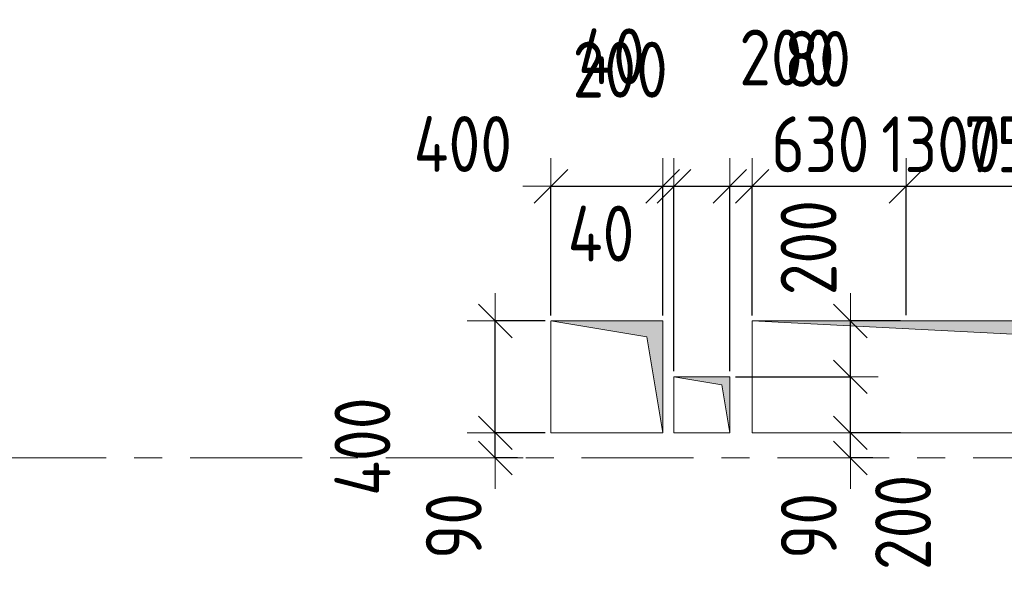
# Model space of a CAD drawing. Header units: metres. Extents: x -38 to 97, y -15 to 21.
# Tile 16 of 139: x 14.96 to 18.48, y 8.52 to 10.57. Entities that reach past the tile are written whole.
import ezdxf

# ---------------------------------------------------------------- set-up
doc = ezdxf.new("R2010")
doc.units = ezdxf.units.M
doc.header["$PDMODE"] = 65
doc.linetypes.add('______11', pattern=[0.5, 0.4, -0.05, 0, -0.05])
doc.linetypes.add('______5', pattern=[1.1, 0.8, -0.1, 0.1, -0.1])
for name, color, linetype, lineweight in [('XR$2$Осевая линия (1)', 7, '______5', 13), ('XR$3$Перекрытие (1)', 7, 'Continuous', 35), ('XR$4$Размерная линия (1)', 7, 'Continuous', 13), ('XR$5$Размерная линия (1)', 7, 'Continuous', 13)]:
    doc.layers.add(name, color=color, linetype=linetype, lineweight=lineweight)
doc.layers.add('XR$3$Макрос проема_ отверстия', color=7, linetype='Continuous', lineweight=13, true_color=0x2d2d2d)
doc.styles.add('ISOCPEUR', font='txt')
doc.dimstyles.new('DIMSTYLE_3', dxfattribs={"dimtxt": 0.2, "dimasz": 0.2, "dimexe": 0, "dimexo": 0, "dimgap": 0.1, "dimtad": 2, "dimdec": 0, "dimlfac": 1000, "dimrnd": 5, "dimzin": 12, "dimdsep": 46, "dimtxsty": 'ISOCPEUR', "dimblk1": 'ALL_ML_STRICH', "dimblk2": 'ALL_ML_STRICH', "dimsah": 1, "dimcen": 0, "dimclrd": 7, "dimclre": 256, "dimclrt": 7, "dimadec": 0, "dimazin": 0, "dimtfac": 1, "dimtdec": 0, "dimtix": 1, "dimtmove": 2, "dimatfit": 3, "dimfxl": 0, "dimtzin": 0, "dimlwd": 0, "dimlwe": -3, "dimarcsym": 0})
doc.dimstyles.new('DIMSTYLE_6', dxfattribs={"dimtxt": 0.2, "dimasz": 0.2, "dimexe": 0, "dimexo": 0, "dimgap": 0.1, "dimtad": 2, "dimdec": 0, "dimlfac": 1000, "dimrnd": 5, "dimzin": 12, "dimdsep": 46, "dimtxsty": 'ISOCPEUR', "dimblk1": 'ALL_ML_STRICH', "dimblk2": 'ALL_ML_STRICH', "dimsah": 1, "dimcen": 0, "dimclrd": 7, "dimclre": 256, "dimclrt": 7, "dimadec": 0, "dimazin": 0, "dimtfac": 1, "dimtdec": 0, "dimtix": 1, "dimtmove": 2, "dimatfit": 3, "dimfxl": 0, "dimtvp": 1.2, "dimtzin": 0, "dimlwd": 0, "dimlwe": -3, "dimarcsym": 0})
doc.dimstyles.new('DIMSTYLE_7', dxfattribs={"dimtxt": 0.2, "dimasz": 0.2, "dimexe": 0, "dimexo": 0, "dimgap": 0.1, "dimtad": 0, "dimdec": 0, "dimlfac": 1000, "dimrnd": 5, "dimzin": 12, "dimdsep": 46, "dimtxsty": 'ISOCPEUR', "dimblk1": 'ALL_ML_STRICH', "dimblk2": 'ALL_ML_STRICH', "dimsah": 1, "dimcen": 0, "dimclrd": 7, "dimclre": 256, "dimclrt": 7, "dimadec": 0, "dimazin": 0, "dimtfac": 1, "dimtdec": 0, "dimtix": 1, "dimtmove": 2, "dimatfit": 3, "dimfxl": 0, "dimtvp": 1.2, "dimtzin": 0, "dimlwd": 0, "dimlwe": -3, "dimarcsym": 0})

# ---------------------------------------------------------------- blocks, each defined once
blk = doc.blocks.new('Отображение проема', base_point=(-1.1579, -49.3094))
at = {"layer": 'XR$3$Макрос проема_ отверстия', "true_color": 0x000000, "transparency": 33554687}
blk.add_hatch(color=18, dxfattribs=at).paths.add_polyline_path([(-1.1579, -50.1094), (-1.0448, -49.4225), (-0.3579, -49.3094), (-1.1579, -49.3094)])
at = {"layer": 'XR$3$Макрос проема_ отверстия', "transparency": 33554687}
for p, q in [((-1.1579, -50.1094), (-1.1579, -49.3094)), ((-1.1579, -49.3094), (-0.3579, -49.3094)), ((-1.0448, -49.4225), (-0.3579, -49.3094)), ((-1.1579, -50.1094), (-1.0448, -49.4225))]:
    blk.add_line(p, q, dxfattribs=at)
blk = doc.blocks.new('ALL_ML_STRICH')
at = {"color": 0, "linetype": 'ByBlock', "lineweight": -2}
for p, q in [((0, -0.5), (0, 0.5)), ((-0.3, -0.3), (0.3, 0.3)), ((-1, 0), (0.5, 0))]:
    blk.add_line(p, q, dxfattribs=at)
blk = doc.blocks.new('*D82')
at = {"layer": 'DEFPOINTS', "color": 7, "linetype": 'Continuous', "lineweight": 13, "transparency": 33554687}
for p in [(16.86, 9.0899), (16.661, 9), (16.7609, 9)]:
    blk.add_point(p, dxfattribs=at)
at = {"layer": 'XR$4$Размерная линия (1)', "color": 9, "linetype": 'Continuous', "lineweight": -2, "true_color": 0xc7c7c7, "transparency": 33554687}
for p, q in [((16.84, 9.0899), (16.661, 9.0899)), ((16.7409, 9), (16.661, 9))]:
    blk.add_line(p, q, dxfattribs=at)
at = {"layer": 'XR$4$Размерная линия (1)', "color": 7, "linetype": 'Continuous', "lineweight": -2, "transparency": 33554687}
blk.add_line((16.661, 9), (16.661, 9.0899), dxfattribs=at)
at = {"layer": 'XR$4$Размерная линия (1)', "color": 7, "linetype": 'Continuous', "lineweight": 13, "transparency": 33554687, "xscale": 0.2, "yscale": 0.2, "zscale": 0.2}
for p, rotation in [((16.661, 9), 270), ((16.661, 9.0899), 90)]:
    blk.add_blockref('ALL_ML_STRICH', p, dxfattribs=dict(at, rotation=rotation))
at = {"layer": 'XR$4$Размерная линия (1)', "color": 7, "linetype": 'Continuous', "lineweight": 13, "transparency": 33554687, "insert": (16.5125, 8.7567), "char_height": 0.2, "width": 0.333333, "attachment_point": 5, "rotation": 90, "style": 'ISOCPEUR'}
blk.add_mtext('\\W0.83;\\A1;{90}', dxfattribs=at)
blk = doc.blocks.new('*D83')
at = {"layer": 'DEFPOINTS', "color": 7, "linetype": 'Continuous', "lineweight": 13, "transparency": 33554687}
for p in [(16.86, 9.49), (16.661, 9.0899), (16.86, 9.0899)]:
    blk.add_point(p, dxfattribs=at)
at = {"layer": 'XR$4$Размерная линия (1)', "color": 9, "linetype": 'Continuous', "lineweight": -2, "true_color": 0xc7c7c7, "transparency": 33554687}
for p, q in [((16.84, 9.49), (16.661, 9.49)), ((16.84, 9.0899), (16.661, 9.0899))]:
    blk.add_line(p, q, dxfattribs=at)
at = {"layer": 'XR$4$Размерная линия (1)', "color": 7, "linetype": 'Continuous', "lineweight": -2, "transparency": 33554687}
blk.add_line((16.661, 9.0899), (16.661, 9.49), dxfattribs=at)
at = {"layer": 'XR$4$Размерная линия (1)', "color": 7, "linetype": 'Continuous', "lineweight": 13, "transparency": 33554687, "xscale": 0.2, "yscale": 0.2, "zscale": 0.2}
for p, rotation in [((16.661, 9.49), 90), ((16.661, 9.0899), 270)]:
    blk.add_blockref('ALL_ML_STRICH', p, dxfattribs=dict(at, rotation=rotation))
at = {"layer": 'XR$4$Размерная линия (1)', "color": 7, "linetype": 'Continuous', "lineweight": 13, "transparency": 33554687, "insert": (16.1859, 9.0403), "char_height": 0.2, "width": 0.5, "attachment_point": 5, "rotation": 90, "style": 'ISOCPEUR'}
blk.add_mtext('\\W0.83;\\A1;{400}', dxfattribs=at)
blk = doc.blocks.new('*D135')
at = {"layer": 'DEFPOINTS', "color": 7, "linetype": 'Continuous', "lineweight": 13, "transparency": 33554687}
for p in [(16.86, 9.9721), (16.86, 9.49), (17.26, 9.49)]:
    blk.add_point(p, dxfattribs=at)
at = {"layer": 'XR$4$Размерная линия (1)', "color": 9, "linetype": 'Continuous', "lineweight": -2, "true_color": 0xc7c7c7, "transparency": 33554687}
for p, q in [((16.86, 9.51), (16.86, 9.9721)), ((17.26, 9.51), (17.26, 9.9721))]:
    blk.add_line(p, q, dxfattribs=at)
at = {"layer": 'XR$4$Размерная линия (1)', "color": 7, "linetype": 'Continuous', "lineweight": -2, "transparency": 33554687}
blk.add_line((16.86, 9.9721), (17.26, 9.9721), dxfattribs=at)
at = {"layer": 'XR$4$Размерная линия (1)', "color": 7, "linetype": 'Continuous', "lineweight": 13, "transparency": 33554687, "xscale": 0.2, "yscale": 0.2, "zscale": 0.2, "rotation": 180}
blk.add_blockref('ALL_ML_STRICH', (16.86, 9.9721), dxfattribs=at)
at = {"layer": 'XR$4$Размерная линия (1)', "color": 7, "linetype": 'Continuous', "lineweight": 13, "transparency": 33554687, "xscale": 0.2, "yscale": 0.2, "zscale": 0.2}
blk.add_blockref('ALL_ML_STRICH', (17.26, 9.9721), dxfattribs=at)
at = {"layer": 'XR$4$Размерная линия (1)', "color": 7, "linetype": 'Continuous', "lineweight": 13, "transparency": 33554687, "insert": (16.5451, 10.1231), "char_height": 0.2, "width": 0.5, "attachment_point": 5, "style": 'ISOCPEUR'}
blk.add_mtext('\\W0.83;\\A1;{400}', dxfattribs=at)
blk = doc.blocks.new('*D136')
at = {"layer": 'DEFPOINTS', "color": 7, "linetype": 'Continuous', "lineweight": 13, "transparency": 33554687}
for p in [(17.26, 9.9721), (17.26, 9.49), (17.3, 9.29)]:
    blk.add_point(p, dxfattribs=at)
at = {"layer": 'XR$4$Размерная линия (1)', "color": 9, "linetype": 'Continuous', "lineweight": -2, "true_color": 0xc7c7c7, "transparency": 33554687}
for p, q in [((17.26, 9.51), (17.26, 9.9721)), ((17.3, 9.31), (17.3, 9.9721))]:
    blk.add_line(p, q, dxfattribs=at)
at = {"layer": 'XR$4$Размерная линия (1)', "color": 7, "linetype": 'Continuous', "lineweight": -2, "transparency": 33554687}
blk.add_line((17.26, 9.9721), (17.3, 9.9721), dxfattribs=at)
at = {"layer": 'XR$4$Размерная линия (1)', "color": 7, "linetype": 'Continuous', "lineweight": 13, "transparency": 33554687, "xscale": 0.2, "yscale": 0.2, "zscale": 0.2}
blk.add_blockref('ALL_ML_STRICH', (17.3, 9.9721), dxfattribs=at)
at = {"layer": 'XR$4$Размерная линия (1)', "color": 7, "linetype": 'Continuous', "lineweight": 13, "transparency": 33554687, "xscale": 0.2, "yscale": 0.2, "zscale": 0.2, "rotation": 180}
blk.add_blockref('ALL_ML_STRICH', (17.26, 9.9721), dxfattribs=at)
at = {"layer": 'XR$4$Размерная линия (1)', "color": 7, "linetype": 'Continuous', "lineweight": 13, "transparency": 33554687, "insert": (17.077, 10.4368), "char_height": 0.2, "width": 0.333333, "attachment_point": 5, "style": 'ISOCPEUR'}
blk.add_mtext('\\W0.83;\\A1;{40}', dxfattribs=at)
blk = doc.blocks.new('*D137')
at = {"layer": 'DEFPOINTS', "color": 7, "linetype": 'Continuous', "lineweight": 13, "transparency": 33554687}
for p in [(17.3, 9.9721), (17.3, 9.29), (17.5, 9.29)]:
    blk.add_point(p, dxfattribs=at)
at = {"layer": 'XR$4$Размерная линия (1)', "color": 9, "linetype": 'Continuous', "lineweight": -2, "true_color": 0xc7c7c7, "transparency": 33554687}
for p, q in [((17.3, 9.31), (17.3, 9.9721)), ((17.5, 9.31), (17.5, 9.9721))]:
    blk.add_line(p, q, dxfattribs=at)
at = {"layer": 'XR$4$Размерная линия (1)', "color": 7, "linetype": 'Continuous', "lineweight": -2, "transparency": 33554687}
blk.add_line((17.3, 9.9721), (17.5, 9.9721), dxfattribs=at)
at = {"layer": 'XR$4$Размерная линия (1)', "color": 7, "linetype": 'Continuous', "lineweight": 13, "transparency": 33554687, "xscale": 0.2, "yscale": 0.2, "zscale": 0.2, "rotation": 180}
blk.add_blockref('ALL_ML_STRICH', (17.3, 9.9721), dxfattribs=at)
at = {"layer": 'XR$4$Размерная линия (1)', "color": 7, "linetype": 'Continuous', "lineweight": 13, "transparency": 33554687, "xscale": 0.2, "yscale": 0.2, "zscale": 0.2}
blk.add_blockref('ALL_ML_STRICH', (17.5, 9.9721), dxfattribs=at)
at = {"layer": 'XR$4$Размерная линия (1)', "color": 7, "linetype": 'Continuous', "lineweight": 13, "transparency": 33554687, "insert": (17.7042, 10.4329), "char_height": 0.2, "width": 0.5, "attachment_point": 5, "style": 'ISOCPEUR'}
blk.add_mtext('\\W0.83;\\A1;{200}', dxfattribs=at)
blk = doc.blocks.new('*D138')
at = {"layer": 'DEFPOINTS', "color": 7, "linetype": 'Continuous', "lineweight": 13, "transparency": 33554687}
for p in [(17.5, 9.9721), (18.1302, 9.4902), (17.5, 9.29)]:
    blk.add_point(p, dxfattribs=at)
at = {"layer": 'XR$4$Размерная линия (1)', "color": 9, "linetype": 'Continuous', "lineweight": -2, "true_color": 0xc7c7c7, "transparency": 33554687}
for p, q in [((17.5, 9.31), (17.5, 9.9721)), ((18.1302, 9.5102), (18.1302, 9.9721))]:
    blk.add_line(p, q, dxfattribs=at)
at = {"layer": 'XR$4$Размерная линия (1)', "color": 7, "linetype": 'Continuous', "lineweight": -2, "transparency": 33554687}
blk.add_line((17.5, 9.9721), (18.1302, 9.9721), dxfattribs=at)
at = {"layer": 'XR$4$Размерная линия (1)', "color": 7, "linetype": 'Continuous', "lineweight": 13, "transparency": 33554687, "xscale": 0.2, "yscale": 0.2, "zscale": 0.2, "rotation": 180}
blk.add_blockref('ALL_ML_STRICH', (17.5, 9.9721), dxfattribs=at)
at = {"layer": 'XR$4$Размерная линия (1)', "color": 7, "linetype": 'Continuous', "lineweight": 13, "transparency": 33554687, "xscale": 0.2, "yscale": 0.2, "zscale": 0.2}
blk.add_blockref('ALL_ML_STRICH', (18.1302, 9.9721), dxfattribs=at)
at = {"layer": 'XR$4$Размерная линия (1)', "color": 7, "linetype": 'Continuous', "lineweight": 13, "transparency": 33554687, "insert": (17.8234, 10.1221), "char_height": 0.2, "width": 0.5, "attachment_point": 5, "style": 'ISOCPEUR'}
blk.add_mtext('\\W0.83;\\A1;{630}', dxfattribs=at)
blk = doc.blocks.new('*D139')
at = {"layer": 'DEFPOINTS', "color": 7, "linetype": 'Continuous', "lineweight": 13, "transparency": 33554687}
for p in [(18.1302, 9.9721), (18.1302, 9.4902), (18.8802, 9.4902)]:
    blk.add_point(p, dxfattribs=at)
at = {"layer": 'XR$4$Размерная линия (1)', "color": 9, "linetype": 'Continuous', "lineweight": -2, "true_color": 0xc7c7c7, "transparency": 33554687}
for p, q in [((18.1302, 9.5102), (18.1302, 9.9721)), ((18.8802, 9.5102), (18.8802, 9.9721))]:
    blk.add_line(p, q, dxfattribs=at)
at = {"layer": 'XR$4$Размерная линия (1)', "color": 7, "linetype": 'Continuous', "lineweight": -2, "transparency": 33554687}
blk.add_line((18.1302, 9.9721), (18.8802, 9.9721), dxfattribs=at)
at = {"layer": 'XR$4$Размерная линия (1)', "color": 7, "linetype": 'Continuous', "lineweight": 13, "transparency": 33554687, "xscale": 0.2, "yscale": 0.2, "zscale": 0.2, "rotation": 180}
blk.add_blockref('ALL_ML_STRICH', (18.1302, 9.9721), dxfattribs=at)
at = {"layer": 'XR$4$Размерная линия (1)', "color": 7, "linetype": 'Continuous', "lineweight": 13, "transparency": 33554687, "xscale": 0.2, "yscale": 0.2, "zscale": 0.2}
blk.add_blockref('ALL_ML_STRICH', (18.8802, 9.9721), dxfattribs=at)
at = {"layer": 'XR$4$Размерная линия (1)', "color": 7, "linetype": 'Continuous', "lineweight": 13, "transparency": 33554687, "insert": (18.5135, 10.1221), "char_height": 0.2, "width": 0.5, "attachment_point": 5, "style": 'ISOCPEUR'}
blk.add_mtext('\\W0.83;\\A1;{750}', dxfattribs=at)
blk = doc.blocks.new('*D141')
at = {"layer": 'DEFPOINTS', "color": 7, "linetype": 'Continuous', "lineweight": 13, "transparency": 33554687}
for p in [(18.13, 9.0899), (17.931, 9), (18.0309, 9)]:
    blk.add_point(p, dxfattribs=at)
at = {"layer": 'XR$4$Размерная линия (1)', "color": 9, "linetype": 'Continuous', "lineweight": -2, "true_color": 0xc7c7c7, "transparency": 33554687}
for p, q in [((18.11, 9.0899), (17.931, 9.0899)), ((18.0109, 9), (17.931, 9))]:
    blk.add_line(p, q, dxfattribs=at)
at = {"layer": 'XR$4$Размерная линия (1)', "color": 7, "linetype": 'Continuous', "lineweight": -2, "transparency": 33554687}
blk.add_line((17.931, 9), (17.931, 9.0899), dxfattribs=at)
at = {"layer": 'XR$4$Размерная линия (1)', "color": 7, "linetype": 'Continuous', "lineweight": 13, "transparency": 33554687, "xscale": 0.2, "yscale": 0.2, "zscale": 0.2}
for p, rotation in [((17.931, 9), 270), ((17.931, 9.0899), 90)]:
    blk.add_blockref('ALL_ML_STRICH', p, dxfattribs=dict(at, rotation=rotation))
at = {"layer": 'XR$4$Размерная линия (1)', "color": 7, "linetype": 'Continuous', "lineweight": 13, "transparency": 33554687, "insert": (17.7825, 8.7567), "char_height": 0.2, "width": 0.333333, "attachment_point": 5, "rotation": 90, "style": 'ISOCPEUR'}
blk.add_mtext('\\W0.83;\\A1;{90}', dxfattribs=at)
blk = doc.blocks.new('*D142')
at = {"layer": 'DEFPOINTS', "color": 7, "linetype": 'Continuous', "lineweight": 13, "transparency": 33554687}
for p in [(17.5, 9.29), (17.931, 9.0899), (18.13, 9.0899)]:
    blk.add_point(p, dxfattribs=at)
at = {"layer": 'XR$4$Размерная линия (1)', "color": 9, "linetype": 'Continuous', "lineweight": -2, "true_color": 0xc7c7c7, "transparency": 33554687}
for p, q in [((17.52, 9.29), (17.931, 9.29)), ((18.11, 9.0899), (17.931, 9.0899))]:
    blk.add_line(p, q, dxfattribs=at)
at = {"layer": 'XR$4$Размерная линия (1)', "color": 7, "linetype": 'Continuous', "lineweight": -2, "transparency": 33554687}
blk.add_line((17.931, 9.0899), (17.931, 9.29), dxfattribs=at)
at = {"layer": 'XR$4$Размерная линия (1)', "color": 7, "linetype": 'Continuous', "lineweight": 13, "transparency": 33554687, "xscale": 0.2, "yscale": 0.2, "zscale": 0.2}
for p, rotation in [((17.931, 9.29), 90), ((17.931, 9.0899), 270)]:
    blk.add_blockref('ALL_ML_STRICH', p, dxfattribs=dict(at, rotation=rotation))
at = {"layer": 'XR$4$Размерная линия (1)', "color": 7, "linetype": 'Continuous', "lineweight": 13, "transparency": 33554687, "insert": (18.1195, 8.7692), "char_height": 0.2, "width": 0.5, "attachment_point": 5, "rotation": 90, "style": 'ISOCPEUR'}
blk.add_mtext('\\W0.83;\\A1;{200}', dxfattribs=at)
blk = doc.blocks.new('*D143')
at = {"layer": 'DEFPOINTS', "color": 7, "linetype": 'Continuous', "lineweight": 13, "transparency": 33554687}
for p in [(18.13, 9.49), (17.5, 9.29), (17.931, 9.29)]:
    blk.add_point(p, dxfattribs=at)
at = {"layer": 'XR$4$Размерная линия (1)', "color": 9, "linetype": 'Continuous', "lineweight": -2, "true_color": 0xc7c7c7, "transparency": 33554687}
for p, q in [((18.11, 9.49), (17.931, 9.49)), ((17.52, 9.29), (17.931, 9.29))]:
    blk.add_line(p, q, dxfattribs=at)
at = {"layer": 'XR$4$Размерная линия (1)', "color": 7, "linetype": 'Continuous', "lineweight": -2, "transparency": 33554687}
blk.add_line((17.931, 9.29), (17.931, 9.49), dxfattribs=at)
at = {"layer": 'XR$4$Размерная линия (1)', "color": 7, "linetype": 'Continuous', "lineweight": 13, "transparency": 33554687, "xscale": 0.2, "yscale": 0.2, "zscale": 0.2}
for p, rotation in [((17.931, 9.49), 90), ((17.931, 9.29), 270)]:
    blk.add_blockref('ALL_ML_STRICH', p, dxfattribs=dict(at, rotation=rotation))
at = {"layer": 'XR$4$Размерная линия (1)', "color": 7, "linetype": 'Continuous', "lineweight": 13, "transparency": 33554687, "insert": (17.7815, 9.7524), "char_height": 0.2, "width": 0.5, "attachment_point": 5, "rotation": 90, "style": 'ISOCPEUR'}
blk.add_mtext('\\W0.83;\\A1;{200}', dxfattribs=at)
blk = doc.blocks.new('*D415')
at = {"layer": 'DEFPOINTS', "color": 7, "linetype": 'Continuous', "lineweight": 13, "transparency": 33554687}
for p in [(16.86, 9.0899), (16.661, 9), (16.7609, 9)]:
    blk.add_point(p, dxfattribs=at)
at = {"layer": 'XR$5$Размерная линия (1)', "color": 9, "linetype": 'Continuous', "lineweight": -2, "true_color": 0xc7c7c7, "transparency": 33554687}
for p, q in [((16.84, 9.0899), (16.661, 9.0899)), ((16.7409, 9), (16.661, 9))]:
    blk.add_line(p, q, dxfattribs=at)
at = {"layer": 'XR$5$Размерная линия (1)', "color": 7, "linetype": 'Continuous', "lineweight": -2, "transparency": 33554687}
blk.add_line((16.661, 9), (16.661, 9.0899), dxfattribs=at)
at = {"layer": 'XR$5$Размерная линия (1)', "color": 7, "linetype": 'Continuous', "lineweight": 13, "transparency": 33554687, "xscale": 0.2, "yscale": 0.2, "zscale": 0.2}
for p, rotation in [((16.661, 9), 270), ((16.661, 9.0899), 90)]:
    blk.add_blockref('ALL_ML_STRICH', p, dxfattribs=dict(at, rotation=rotation))
at = {"layer": 'XR$5$Размерная линия (1)', "color": 7, "linetype": 'Continuous', "lineweight": 13, "transparency": 33554687, "insert": (16.5125, 8.7567), "char_height": 0.2, "width": 0.333333, "attachment_point": 5, "rotation": 90, "style": 'ISOCPEUR'}
blk.add_mtext('\\W0.83;\\A1;{90}', dxfattribs=at)
blk = doc.blocks.new('*D416')
at = {"layer": 'DEFPOINTS', "color": 7, "linetype": 'Continuous', "lineweight": 13, "transparency": 33554687}
for p in [(16.86, 9.49), (16.661, 9.0899), (16.86, 9.0899)]:
    blk.add_point(p, dxfattribs=at)
at = {"layer": 'XR$5$Размерная линия (1)', "color": 9, "linetype": 'Continuous', "lineweight": -2, "true_color": 0xc7c7c7, "transparency": 33554687}
for p, q in [((16.84, 9.49), (16.661, 9.49)), ((16.84, 9.0899), (16.661, 9.0899))]:
    blk.add_line(p, q, dxfattribs=at)
at = {"layer": 'XR$5$Размерная линия (1)', "color": 7, "linetype": 'Continuous', "lineweight": -2, "transparency": 33554687}
blk.add_line((16.661, 9.0899), (16.661, 9.49), dxfattribs=at)
at = {"layer": 'XR$5$Размерная линия (1)', "color": 7, "linetype": 'Continuous', "lineweight": 13, "transparency": 33554687, "xscale": 0.2, "yscale": 0.2, "zscale": 0.2}
for p, rotation in [((16.661, 9.49), 90), ((16.661, 9.0899), 270)]:
    blk.add_blockref('ALL_ML_STRICH', p, dxfattribs=dict(at, rotation=rotation))
at = {"layer": 'XR$5$Размерная линия (1)', "color": 7, "linetype": 'Continuous', "lineweight": 13, "transparency": 33554687, "insert": (16.1859, 9.0403), "char_height": 0.2, "width": 0.5, "attachment_point": 5, "rotation": 90, "style": 'ISOCPEUR'}
blk.add_mtext('\\W0.83;\\A1;{400}', dxfattribs=at)
blk = doc.blocks.new('*D469')
at = {"layer": 'DEFPOINTS', "color": 7, "linetype": 'Continuous', "lineweight": 13, "transparency": 33554687}
for p in [(18.13, 9.0899), (17.931, 9), (18.0309, 9)]:
    blk.add_point(p, dxfattribs=at)
at = {"layer": 'XR$5$Размерная линия (1)', "color": 9, "linetype": 'Continuous', "lineweight": -2, "true_color": 0xc7c7c7, "transparency": 33554687}
for p, q in [((18.11, 9.0899), (17.931, 9.0899)), ((18.0109, 9), (17.931, 9))]:
    blk.add_line(p, q, dxfattribs=at)
at = {"layer": 'XR$5$Размерная линия (1)', "color": 7, "linetype": 'Continuous', "lineweight": -2, "transparency": 33554687}
blk.add_line((17.931, 9), (17.931, 9.0899), dxfattribs=at)
at = {"layer": 'XR$5$Размерная линия (1)', "color": 7, "linetype": 'Continuous', "lineweight": 13, "transparency": 33554687, "xscale": 0.2, "yscale": 0.2, "zscale": 0.2}
for p, rotation in [((17.931, 9), 270), ((17.931, 9.0899), 90)]:
    blk.add_blockref('ALL_ML_STRICH', p, dxfattribs=dict(at, rotation=rotation))
at = {"layer": 'XR$5$Размерная линия (1)', "color": 7, "linetype": 'Continuous', "lineweight": 13, "transparency": 33554687, "insert": (17.7825, 8.7567), "char_height": 0.2, "width": 0.333333, "attachment_point": 5, "rotation": 90, "style": 'ISOCPEUR'}
blk.add_mtext('\\W0.83;\\A1;{90}', dxfattribs=at)
blk = doc.blocks.new('*D470')
at = {"layer": 'DEFPOINTS', "color": 7, "linetype": 'Continuous', "lineweight": 13, "transparency": 33554687}
for p in [(17.5, 9.29), (17.931, 9.0899), (18.13, 9.0899)]:
    blk.add_point(p, dxfattribs=at)
at = {"layer": 'XR$5$Размерная линия (1)', "color": 9, "linetype": 'Continuous', "lineweight": -2, "true_color": 0xc7c7c7, "transparency": 33554687}
for p, q in [((17.52, 9.29), (17.931, 9.29)), ((18.11, 9.0899), (17.931, 9.0899))]:
    blk.add_line(p, q, dxfattribs=at)
at = {"layer": 'XR$5$Размерная линия (1)', "color": 7, "linetype": 'Continuous', "lineweight": -2, "transparency": 33554687}
blk.add_line((17.931, 9.0899), (17.931, 9.29), dxfattribs=at)
at = {"layer": 'XR$5$Размерная линия (1)', "color": 7, "linetype": 'Continuous', "lineweight": 13, "transparency": 33554687, "xscale": 0.2, "yscale": 0.2, "zscale": 0.2}
for p, rotation in [((17.931, 9.29), 90), ((17.931, 9.0899), 270)]:
    blk.add_blockref('ALL_ML_STRICH', p, dxfattribs=dict(at, rotation=rotation))
at = {"layer": 'XR$5$Размерная линия (1)', "color": 7, "linetype": 'Continuous', "lineweight": 13, "transparency": 33554687, "insert": (18.1195, 8.7692), "char_height": 0.2, "width": 0.5, "attachment_point": 5, "rotation": 90, "style": 'ISOCPEUR'}
blk.add_mtext('\\W0.83;\\A1;{200}', dxfattribs=at)
blk = doc.blocks.new('*D471')
at = {"layer": 'DEFPOINTS', "color": 7, "linetype": 'Continuous', "lineweight": 13, "transparency": 33554687}
for p in [(18.13, 9.49), (17.5, 9.29), (17.931, 9.29)]:
    blk.add_point(p, dxfattribs=at)
at = {"layer": 'XR$5$Размерная линия (1)', "color": 9, "linetype": 'Continuous', "lineweight": -2, "true_color": 0xc7c7c7, "transparency": 33554687}
for p, q in [((18.11, 9.49), (17.931, 9.49)), ((17.52, 9.29), (17.931, 9.29))]:
    blk.add_line(p, q, dxfattribs=at)
at = {"layer": 'XR$5$Размерная линия (1)', "color": 7, "linetype": 'Continuous', "lineweight": -2, "transparency": 33554687}
blk.add_line((17.931, 9.29), (17.931, 9.49), dxfattribs=at)
at = {"layer": 'XR$5$Размерная линия (1)', "color": 7, "linetype": 'Continuous', "lineweight": 13, "transparency": 33554687, "xscale": 0.2, "yscale": 0.2, "zscale": 0.2}
for p, rotation in [((17.931, 9.49), 90), ((17.931, 9.29), 270)]:
    blk.add_blockref('ALL_ML_STRICH', p, dxfattribs=dict(at, rotation=rotation))
at = {"layer": 'XR$5$Размерная линия (1)', "color": 7, "linetype": 'Continuous', "lineweight": 13, "transparency": 33554687, "insert": (17.7815, 9.7524), "char_height": 0.2, "width": 0.5, "attachment_point": 5, "rotation": 90, "style": 'ISOCPEUR'}
blk.add_mtext('\\W0.83;\\A1;{200}', dxfattribs=at)
blk = doc.blocks.new('*D490')
at = {"layer": 'DEFPOINTS', "color": 7, "linetype": 'Continuous', "lineweight": 13, "transparency": 33554687}
for p in [(16.86, 9.9721), (16.86, 9.49), (17.26, 9.49)]:
    blk.add_point(p, dxfattribs=at)
at = {"layer": 'XR$5$Размерная линия (1)', "color": 9, "linetype": 'Continuous', "lineweight": -2, "true_color": 0xc7c7c7, "transparency": 33554687}
for p, q in [((16.86, 9.51), (16.86, 9.9721)), ((17.26, 9.51), (17.26, 9.9721))]:
    blk.add_line(p, q, dxfattribs=at)
at = {"layer": 'XR$5$Размерная линия (1)', "color": 7, "linetype": 'Continuous', "lineweight": -2, "transparency": 33554687}
blk.add_line((16.86, 9.9721), (17.26, 9.9721), dxfattribs=at)
at = {"layer": 'XR$5$Размерная линия (1)', "color": 7, "linetype": 'Continuous', "lineweight": 13, "transparency": 33554687, "xscale": 0.2, "yscale": 0.2, "zscale": 0.2, "rotation": 180}
blk.add_blockref('ALL_ML_STRICH', (16.86, 9.9721), dxfattribs=at)
at = {"layer": 'XR$5$Размерная линия (1)', "color": 7, "linetype": 'Continuous', "lineweight": 13, "transparency": 33554687, "xscale": 0.2, "yscale": 0.2, "zscale": 0.2}
blk.add_blockref('ALL_ML_STRICH', (17.26, 9.9721), dxfattribs=at)
at = {"layer": 'XR$5$Размерная линия (1)', "color": 7, "linetype": 'Continuous', "lineweight": 13, "transparency": 33554687, "insert": (16.5451, 10.1231), "char_height": 0.2, "width": 0.5, "attachment_point": 5, "style": 'ISOCPEUR'}
blk.add_mtext('\\W0.83;\\A1;{400}', dxfattribs=at)
blk = doc.blocks.new('*D491')
at = {"layer": 'DEFPOINTS', "color": 7, "linetype": 'Continuous', "lineweight": 13, "transparency": 33554687}
for p in [(17.26, 9.9721), (17.26, 9.49), (17.3, 9.29)]:
    blk.add_point(p, dxfattribs=at)
at = {"layer": 'XR$5$Размерная линия (1)', "color": 9, "linetype": 'Continuous', "lineweight": -2, "true_color": 0xc7c7c7, "transparency": 33554687}
for p, q in [((17.26, 9.51), (17.26, 9.9721)), ((17.3, 9.31), (17.3, 9.9721))]:
    blk.add_line(p, q, dxfattribs=at)
at = {"layer": 'XR$5$Размерная линия (1)', "color": 7, "linetype": 'Continuous', "lineweight": -2, "transparency": 33554687}
blk.add_line((17.26, 9.9721), (17.3, 9.9721), dxfattribs=at)
at = {"layer": 'XR$5$Размерная линия (1)', "color": 7, "linetype": 'Continuous', "lineweight": 13, "transparency": 33554687, "xscale": 0.2, "yscale": 0.2, "zscale": 0.2}
blk.add_blockref('ALL_ML_STRICH', (17.3, 9.9721), dxfattribs=at)
at = {"layer": 'XR$5$Размерная линия (1)', "color": 7, "linetype": 'Continuous', "lineweight": 13, "transparency": 33554687, "xscale": 0.2, "yscale": 0.2, "zscale": 0.2, "rotation": 180}
blk.add_blockref('ALL_ML_STRICH', (17.26, 9.9721), dxfattribs=at)
at = {"layer": 'XR$5$Размерная линия (1)', "color": 7, "linetype": 'Continuous', "lineweight": 13, "transparency": 33554687, "insert": (17.0392, 9.8026), "char_height": 0.2, "width": 0.333333, "attachment_point": 5, "style": 'ISOCPEUR'}
blk.add_mtext('\\W0.83;\\A1;{40}', dxfattribs=at)
blk = doc.blocks.new('*D492')
at = {"layer": 'DEFPOINTS', "color": 7, "linetype": 'Continuous', "lineweight": 13, "transparency": 33554687}
for p in [(17.3, 9.9721), (17.3, 9.29), (17.5, 9.29)]:
    blk.add_point(p, dxfattribs=at)
at = {"layer": 'XR$5$Размерная линия (1)', "color": 9, "linetype": 'Continuous', "lineweight": -2, "true_color": 0xc7c7c7, "transparency": 33554687}
for p, q in [((17.3, 9.31), (17.3, 9.9721)), ((17.5, 9.31), (17.5, 9.9721))]:
    blk.add_line(p, q, dxfattribs=at)
at = {"layer": 'XR$5$Размерная линия (1)', "color": 7, "linetype": 'Continuous', "lineweight": -2, "transparency": 33554687}
blk.add_line((17.3, 9.9721), (17.5, 9.9721), dxfattribs=at)
at = {"layer": 'XR$5$Размерная линия (1)', "color": 7, "linetype": 'Continuous', "lineweight": 13, "transparency": 33554687, "xscale": 0.2, "yscale": 0.2, "zscale": 0.2, "rotation": 180}
blk.add_blockref('ALL_ML_STRICH', (17.3, 9.9721), dxfattribs=at)
at = {"layer": 'XR$5$Размерная линия (1)', "color": 7, "linetype": 'Continuous', "lineweight": 13, "transparency": 33554687, "xscale": 0.2, "yscale": 0.2, "zscale": 0.2}
blk.add_blockref('ALL_ML_STRICH', (17.5, 9.9721), dxfattribs=at)
at = {"layer": 'XR$5$Размерная линия (1)', "color": 7, "linetype": 'Continuous', "lineweight": 13, "transparency": 33554687, "insert": (17.1078, 10.3892), "char_height": 0.2, "width": 0.5, "attachment_point": 5, "style": 'ISOCPEUR'}
blk.add_mtext('\\W0.83;\\A1;{200}', dxfattribs=at)
blk = doc.blocks.new('*D493')
at = {"layer": 'DEFPOINTS', "color": 7, "linetype": 'Continuous', "lineweight": 13, "transparency": 33554687}
for p in [(17.5, 9.9721), (17.58, 9.49), (17.5, 9.29)]:
    blk.add_point(p, dxfattribs=at)
at = {"layer": 'XR$5$Размерная линия (1)', "color": 9, "linetype": 'Continuous', "lineweight": -2, "true_color": 0xc7c7c7, "transparency": 33554687}
for p, q in [((17.5, 9.31), (17.5, 9.9721)), ((17.58, 9.51), (17.58, 9.9721))]:
    blk.add_line(p, q, dxfattribs=at)
at = {"layer": 'XR$5$Размерная линия (1)', "color": 7, "linetype": 'Continuous', "lineweight": -2, "transparency": 33554687}
blk.add_line((17.5, 9.9721), (17.58, 9.9721), dxfattribs=at)
at = {"layer": 'XR$5$Размерная линия (1)', "color": 7, "linetype": 'Continuous', "lineweight": 13, "transparency": 33554687, "xscale": 0.2, "yscale": 0.2, "zscale": 0.2}
blk.add_blockref('ALL_ML_STRICH', (17.58, 9.9721), dxfattribs=at)
at = {"layer": 'XR$5$Размерная линия (1)', "color": 7, "linetype": 'Continuous', "lineweight": 13, "transparency": 33554687, "xscale": 0.2, "yscale": 0.2, "zscale": 0.2, "rotation": 180}
blk.add_blockref('ALL_ML_STRICH', (17.5, 9.9721), dxfattribs=at)
at = {"layer": 'XR$5$Размерная линия (1)', "color": 7, "linetype": 'Continuous', "lineweight": 13, "transparency": 33554687, "insert": (17.8134, 10.4277), "char_height": 0.2, "width": 0.333333, "attachment_point": 5, "style": 'ISOCPEUR'}
blk.add_mtext('\\W0.83;\\A1;{80}', dxfattribs=at)
blk = doc.blocks.new('*D494')
at = {"layer": 'DEFPOINTS', "color": 7, "linetype": 'Continuous', "lineweight": 13, "transparency": 33554687}
for p in [(17.58, 9.9721), (17.58, 9.49), (18.8802, 9.4902)]:
    blk.add_point(p, dxfattribs=at)
at = {"layer": 'XR$5$Размерная линия (1)', "color": 9, "linetype": 'Continuous', "lineweight": -2, "true_color": 0xc7c7c7, "transparency": 33554687}
for p, q in [((17.58, 9.51), (17.58, 9.9721)), ((18.8802, 9.5102), (18.8802, 9.9721))]:
    blk.add_line(p, q, dxfattribs=at)
at = {"layer": 'XR$5$Размерная линия (1)', "color": 7, "linetype": 'Continuous', "lineweight": -2, "transparency": 33554687}
blk.add_line((17.58, 9.9721), (18.8802, 9.9721), dxfattribs=at)
at = {"layer": 'XR$5$Размерная линия (1)', "color": 7, "linetype": 'Continuous', "lineweight": 13, "transparency": 33554687, "xscale": 0.2, "yscale": 0.2, "zscale": 0.2, "rotation": 180}
blk.add_blockref('ALL_ML_STRICH', (17.58, 9.9721), dxfattribs=at)
at = {"layer": 'XR$5$Размерная линия (1)', "color": 7, "linetype": 'Continuous', "lineweight": 13, "transparency": 33554687, "xscale": 0.2, "yscale": 0.2, "zscale": 0.2}
blk.add_blockref('ALL_ML_STRICH', (18.8802, 9.9721), dxfattribs=at)
at = {"layer": 'XR$5$Размерная линия (1)', "color": 7, "linetype": 'Continuous', "lineweight": 13, "transparency": 33554687, "insert": (18.2551, 10.1221), "char_height": 0.2, "width": 0.666667, "attachment_point": 5, "style": 'ISOCPEUR'}
blk.add_mtext('\\W0.83;\\A1;{1300}', dxfattribs=at)

msp = doc.modelspace()

# ---------------------------------------------------------------- linework, layer by layer
at = {"layer": 'XR$2$Осевая линия (1)', "color": 253, "linetype": '______11', "lineweight": 13, "true_color": 0xa0a0a0, "transparency": 33554687}
msp.add_line((-2.63, 9), (62.6, 9), dxfattribs=at)
at = {"layer": 'XR$3$Перекрытие (1)', "color": 7, "linetype": 'Continuous', "lineweight": 13, "transparency": 33554687}
for p, q in [((17.26, 9.49), (16.86, 9.4899)), ((16.86, 9.4899), (16.86, 9.0899)), ((17.26, 9.09), (17.26, 9.49)), ((17.58, 9.49), (17.58, 9.09)), ((18.88, 9.49), (17.58, 9.49)), ((17.3, 9.29), (17.3, 9.09)), ((17.5, 9.29), (17.3, 9.29)), ((17.5, 9.09), (17.5, 9.29)), ((16.86, 9.0899), (17.26, 9.09)), ((17.3, 9.09), (17.5, 9.09)), ((17.58, 9.09), (18.88, 9.09))]:
    msp.add_line(p, q, dxfattribs=at)

# ---------------------------------------------------------------- block references
at = {"layer": 'XR$3$Макрос проема_ отверстия', "transparency": 33554687, "rotation": 270}
for p, xscale, yscale in [((17.26, 9.49), 0.500103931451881, 0.4999999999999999), ((18.88, 9.49), 0.4999999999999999, 1.625), ((17.5, 9.29), 0.25, 0.25)]:
    msp.add_blockref('Отображение проема', p, dxfattribs=dict(at, xscale=xscale, yscale=yscale))

# ---------------------------------------------------------------- dimensions: what is measured, and where the dimension line sits
at = {"layer": 'XR$4$Размерная линия (1)', "color": 7, "linetype": 'Continuous', "lineweight": 13, "transparency": 33554687}
for base, p1, p2, dimstyle, picture, middle in [((17.3, 9.9721), (17.26, 9.51), (17.3, 9.31), 'DIMSTYLE_6', '*D136', (17.077, 10.4368)), ((17.5, 9.9721), (17.3, 9.31), (17.5, 9.31), 'DIMSTYLE_6', '*D137', (17.7042, 10.4329)), ((17.26, 9.9721), (16.86, 9.51), (17.26, 9.51), 'DIMSTYLE_6', '*D135', (16.5451, 10.1231)), ((18.1302, 9.9721), (17.5, 9.31), (18.1302, 9.5102), 'DIMSTYLE_3', '*D138', (17.8234, 10.1221)), ((18.8802, 9.9721), (18.1302, 9.5102), (18.8802, 9.5102), 'DIMSTYLE_3', '*D139', (18.5135, 10.1221))]:
    dim = msp.add_linear_dim(base=base, p1=p1, p2=p2, dimstyle=dimstyle, override={"dimpost": '<>', "dimclrd": 7, "dimclre": 9, "dimclrt": 7, "dimlwd": 0, "dimlwe": 65533}, dxfattribs=at)
    dim.commit()
    dim.dimension.update_dxf_attribs({"geometry": picture, "text_midpoint": middle, "dimtype": 160})
for base, p1, p2, dimstyle, picture, middle in [((17.931, 9.49), (17.52, 9.29), (18.11, 9.49), 'DIMSTYLE_6', '*D143', (17.7815, 9.7524)), ((16.661, 9.49), (16.84, 9.0899), (16.84, 9.49), 'DIMSTYLE_6', '*D83', (16.1859, 9.0403)), ((17.931, 9.29), (18.11, 9.0899), (17.52, 9.29), 'DIMSTYLE_7', '*D142', (18.1195, 8.7692)), ((16.661, 9.0899), (16.7409, 9), (16.84, 9.0899), 'DIMSTYLE_6', '*D82', (16.5125, 8.7567)), ((17.931, 9.0899), (18.0109, 9), (18.11, 9.0899), 'DIMSTYLE_6', '*D141', (17.7825, 8.7567))]:
    dim = msp.add_linear_dim(base=base, p1=p1, p2=p2, angle=90, dimstyle=dimstyle, override={"dimpost": '<>', "dimclrd": 7, "dimclre": 9, "dimclrt": 7, "dimlwd": 0, "dimlwe": 65533}, dxfattribs=at)
    dim.commit()
    dim.dimension.update_dxf_attribs({"geometry": picture, "text_midpoint": middle, "dimtype": 160})
at = {"layer": 'XR$5$Размерная линия (1)', "color": 7, "linetype": 'Continuous', "lineweight": 13, "transparency": 33554687}
for base, p1, p2, dimstyle, picture, middle in [((17.58, 9.9721), (17.5, 9.31), (17.58, 9.51), 'DIMSTYLE_6', '*D493', (17.8134, 10.4277)), ((17.5, 9.9721), (17.3, 9.31), (17.5, 9.31), 'DIMSTYLE_6', '*D492', (17.1078, 10.3892)), ((17.26, 9.9721), (16.86, 9.51), (17.26, 9.51), 'DIMSTYLE_6', '*D490', (16.5451, 10.1231)), ((18.8802, 9.9721), (17.58, 9.51), (18.8802, 9.5102), 'DIMSTYLE_3', '*D494', (18.2551, 10.1221)), ((17.3, 9.9721), (17.26, 9.51), (17.3, 9.31), 'DIMSTYLE_7', '*D491', (17.0392, 9.8026))]:
    dim = msp.add_linear_dim(base=base, p1=p1, p2=p2, dimstyle=dimstyle, override={"dimpost": '<>', "dimclrd": 7, "dimclre": 9, "dimclrt": 7, "dimlwd": 0, "dimlwe": 65533}, dxfattribs=at)
    dim.commit()
    dim.dimension.update_dxf_attribs({"geometry": picture, "text_midpoint": middle, "dimtype": 160})
for base, p1, p2, dimstyle, picture, middle in [((17.931, 9.49), (17.52, 9.29), (18.11, 9.49), 'DIMSTYLE_6', '*D471', (17.7815, 9.7524)), ((16.661, 9.49), (16.84, 9.0899), (16.84, 9.49), 'DIMSTYLE_6', '*D416', (16.1859, 9.0403)), ((17.931, 9.29), (18.11, 9.0899), (17.52, 9.29), 'DIMSTYLE_7', '*D470', (18.1195, 8.7692)), ((16.661, 9.0899), (16.7409, 9), (16.84, 9.0899), 'DIMSTYLE_6', '*D415', (16.5125, 8.7567)), ((17.931, 9.0899), (18.0109, 9), (18.11, 9.0899), 'DIMSTYLE_6', '*D469', (17.7825, 8.7567))]:
    dim = msp.add_linear_dim(base=base, p1=p1, p2=p2, angle=90, dimstyle=dimstyle, override={"dimpost": '<>', "dimclrd": 7, "dimclre": 9, "dimclrt": 7, "dimlwd": 0, "dimlwe": 65533}, dxfattribs=at)
    dim.commit()
    dim.dimension.update_dxf_attribs({"geometry": picture, "text_midpoint": middle, "dimtype": 160})

doc.saveas('drawing.dxf')
